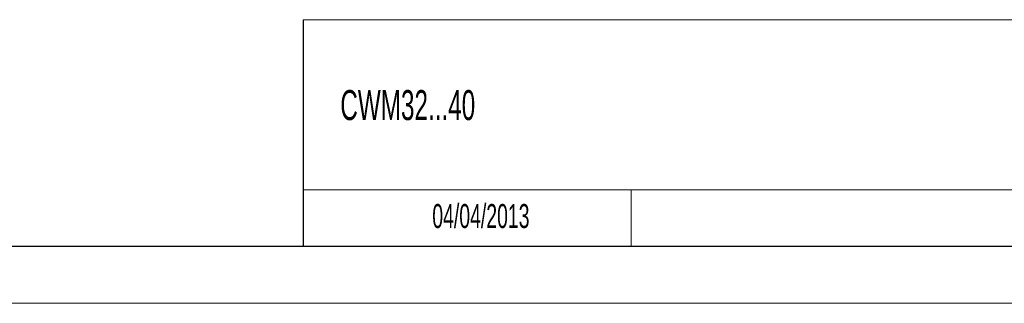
# Model space of a CAD drawing. Header units: millimetres. Extents: x 0 to 420, y 0 to 297.
# Tile 6 of 10: x 210 to 297, y 0 to 25. Entities that reach past the tile are written whole.
import ezdxf

# ---------------------------------------------------------------- set-up
doc = ezdxf.new("R2010")
doc.units = ezdxf.units.MM
doc.layers.add('FORMATO', color=7, linetype='Continuous')
doc.layers.add('LEGENDA', color=7, linetype='Continuous')
doc.styles.add('SLDTEXTSTYLE2', font='TXT', dxfattribs={"width": 0.605})

msp = doc.modelspace()

# ---------------------------------------------------------------- linework, layer by layer
at = {"color": 7, "linetype": 'Continuous', "lineweight": 0}
msp.add_line((263.916, 10), (263.916, 5), dxfattribs=at)
at = {"layer": 'FORMATO', "lineweight": 0}
for p, q in [((235, 25.012), (415, 25.012)), ((235, 10), (263.916, 10)), ((263.916, 10), (389, 10.017)), ((0, 0), (420, 0))]:
    msp.add_line(p, q, dxfattribs=at)
at = {"layer": 'FORMATO'}
for p, q in [((235, 25.012), (235, 5)), ((415, 5), (19.916, 5))]:
    msp.add_line(p, q, dxfattribs=at)

# ---------------------------------------------------------------- texts
at = {"layer": 'LEGENDA', "style": 'SLDTEXTSTYLE2'}
for s, insert, char_height, attachment_point in [('CWM32...40', (238.275, 18.805), 2.6458, 1), ('04/04/2013', (250.673, 8.755), 2.1167, 2)]:
    msp.add_mtext(s, dxfattribs=dict(at, insert=insert, char_height=char_height, attachment_point=attachment_point))

doc.saveas('drawing.dxf')
